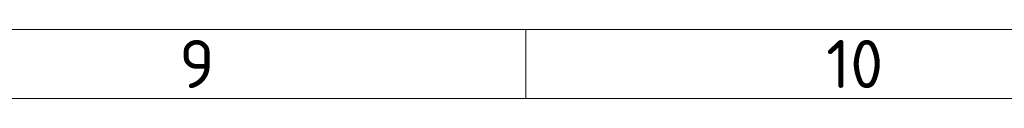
# Model space of a CAD drawing. Header units: millimetres. Extents: x 10 to 1178, y 10 to 830.
# Tile 39 of 44: x 807 to 951, y 820 to 830. Entities that reach past the tile are written whole.
import ezdxf

# ---------------------------------------------------------------- set-up
doc = ezdxf.new("R2010")
doc.units = ezdxf.units.MM
doc.header["$LTSCALE"] = 2
doc.layers.add('Rahmen (ISO)', color=7, linetype='Continuous', lineweight=70)
doc.styles.add('Notiztext (ISO)', font='isocpeur.ttf')

# ---------------------------------------------------------------- blocks, each defined once
blk = doc.blocks.new('Ränder Basler-A2')
at = {"layer": 'Rahmen (ISO)', "color": 7, "lineweight": 18}
blk.add_line((589, 415), (5, 415), dxfattribs=at)
at = {"layer": 'Rahmen (ISO)', "lineweight": 18}
for p, q in [((440.5, 410), (440.5, 415)), ((392.667, 410), (440.5, 410)), ((440.5, 410), (488.333, 410))]:
    blk.add_line(p, q, dxfattribs=at)
at = {"layer": 'Rahmen (ISO)', "char_height": 3.5, "attachment_point": 5, "style": 'Notiztext (ISO)'}
for s, insert in [('\\fISOCPEUR|b0|i0;9', (416.583, 412.5)), ('\\fISOCPEUR|b0|i0;10', (464.417, 412.5))]:
    blk.add_mtext(s, dxfattribs=dict(at, insert=insert))

msp = doc.modelspace()

# ---------------------------------------------------------------- block references
at = {"xscale": 2, "yscale": 2, "zscale": 2}
msp.add_blockref('Ränder Basler-A2', (0, 0), dxfattribs=at)

doc.saveas('drawing.dxf')
